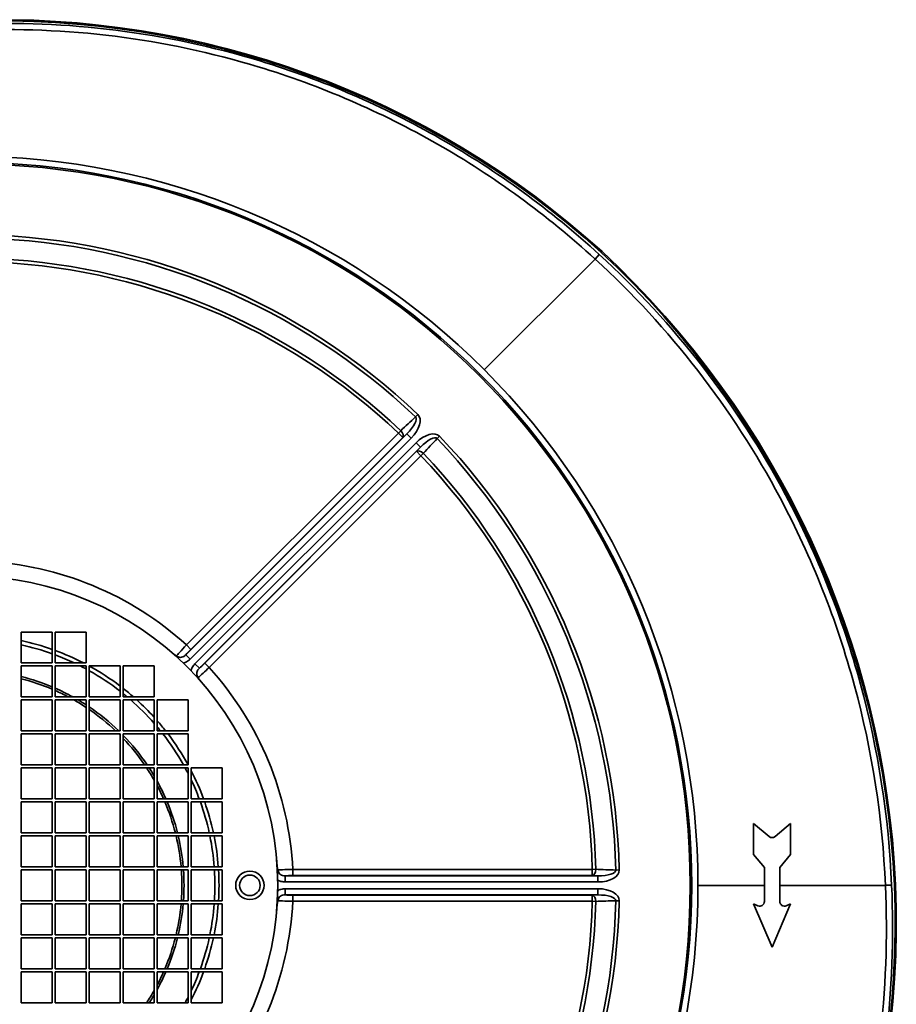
# Model space of a CAD drawing. Header units: millimetres. Extents: x 344 to 916, y 121 to 770.
# Tile 4 of 4: x 632 to 916, y 451 to 770. Entities that reach past the tile are written whole.
import ezdxf

# ---------------------------------------------------------------- set-up
doc = ezdxf.new("R2010")
doc.units = ezdxf.units.MM
doc.header["$LTSCALE"] = 3
doc.layers.add('Krawędzie widoczne(ISO)', color=7, linetype='Continuous', lineweight=35, true_color=0x262659)
doc.layers.add('Widoczne krawędzie styczne(ISO)', color=7, linetype='Continuous', lineweight=35, true_color=0x1a1a3e)

msp = doc.modelspace()

# ---------------------------------------------------------------- linework, layer by layer
at = {"layer": 'Krawędzie widoczne(ISO)'}
for p, q in [((632.4, 571.46), (642.4, 571.46)), ((632.4, 561.46), (632.4, 571.46)), ((642.4, 571.46), (642.4, 561.46)), ((643.4, 571.46), (653.4, 571.46)), ((643.4, 561.46), (643.4, 571.46)), ((653.4, 571.46), (653.4, 561.46)), ((642.4, 561.46), (632.4, 561.46)), ((653.4, 561.46), (643.4, 561.46)), ((632.4, 560.46), (642.4, 560.46)), ((632.4, 550.46), (632.4, 560.46)), ((642.4, 560.46), (642.4, 550.46)), ((643.4, 560.46), (653.4, 560.46)), ((643.4, 550.46), (643.4, 560.46)), ((653.4, 560.46), (653.4, 550.46)), ((654.4, 560.46), (664.4, 560.46)), ((654.4, 550.46), (654.4, 560.46)), ((664.4, 560.46), (664.4, 550.46)), ((665.4, 560.46), (675.4, 560.46)), ((665.4, 550.46), (665.4, 560.46)), ((675.4, 560.46), (675.4, 550.46)), ((642.4, 550.46), (632.4, 550.46)), ((632.4, 549.46), (642.4, 549.46)), ((632.4, 539.46), (632.4, 549.46)), ((642.4, 549.46), (642.4, 539.46)), ((653.4, 550.46), (643.4, 550.46)), ((643.4, 549.46), (653.4, 549.46)), ((643.4, 539.46), (643.4, 549.46)), ((653.4, 549.46), (653.4, 539.46)), ((664.4, 550.46), (654.4, 550.46)), ((654.4, 549.46), (664.4, 549.46)), ((654.4, 539.46), (654.4, 549.46)), ((664.4, 549.46), (664.4, 539.46)), ((675.4, 550.46), (665.4, 550.46)), ((665.4, 549.46), (675.4, 549.46)), ((665.4, 539.46), (665.4, 549.46)), ((675.4, 549.46), (675.4, 539.46)), ((676.4, 549.46), (686.4, 549.46)), ((676.4, 539.46), (676.4, 549.46)), ((686.4, 549.46), (686.4, 539.46)), ((642.4, 539.46), (632.4, 539.46)), ((653.4, 539.46), (643.4, 539.46)), ((664.4, 539.46), (654.4, 539.46)), ((675.4, 539.46), (665.4, 539.46)), ((686.4, 539.46), (676.4, 539.46)), ((632.4, 538.46), (642.4, 538.46)), ((632.4, 528.46), (632.4, 538.46)), ((642.4, 538.46), (642.4, 528.46)), ((643.4, 538.46), (653.4, 538.46)), ((643.4, 528.46), (643.4, 538.46)), ((653.4, 538.46), (653.4, 528.46)), ((654.4, 538.46), (664.4, 538.46)), ((654.4, 528.46), (654.4, 538.46)), ((664.4, 538.46), (664.4, 528.46)), ((665.4, 538.46), (675.4, 538.46)), ((665.4, 528.46), (665.4, 538.46)), ((675.4, 538.46), (675.4, 528.46)), ((676.4, 538.46), (686.4, 538.46)), ((676.4, 528.46), (676.4, 538.46)), ((686.4, 538.46), (686.4, 528.46)), ((642.4, 528.46), (632.4, 528.46)), ((632.4, 527.46), (642.4, 527.46)), ((632.4, 517.46), (632.4, 527.46)), ((642.4, 527.46), (642.4, 517.46)), ((653.4, 528.46), (643.4, 528.46)), ((643.4, 527.46), (653.4, 527.46)), ((643.4, 517.46), (643.4, 527.46)), ((653.4, 527.46), (653.4, 517.46)), ((664.4, 528.46), (654.4, 528.46)), ((654.4, 527.46), (664.4, 527.46)), ((654.4, 517.46), (654.4, 527.46)), ((664.4, 527.46), (664.4, 517.46)), ((675.4, 528.46), (665.4, 528.46)), ((665.4, 527.46), (675.4, 527.46)), ((665.4, 517.46), (665.4, 527.46)), ((675.4, 527.46), (675.4, 517.46)), ((686.4, 528.46), (676.4, 528.46)), ((676.4, 527.46), (686.4, 527.46)), ((676.4, 517.46), (676.4, 527.46)), ((686.4, 527.46), (686.4, 517.46)), ((687.4, 527.46), (697.4, 527.46)), ((687.4, 517.46), (687.4, 527.46)), ((697.4, 527.46), (697.4, 517.46)), ((642.4, 517.46), (632.4, 517.46)), ((632.4, 516.46), (642.4, 516.46)), ((632.4, 506.46), (632.4, 516.46)), ((642.4, 516.46), (642.4, 506.46)), ((653.4, 517.46), (643.4, 517.46)), ((643.4, 516.46), (653.4, 516.46)), ((643.4, 506.46), (643.4, 516.46)), ((653.4, 516.46), (653.4, 506.46)), ((664.4, 517.46), (654.4, 517.46)), ((654.4, 516.46), (664.4, 516.46)), ((654.4, 506.46), (654.4, 516.46)), ((664.4, 516.46), (664.4, 506.46)), ((675.4, 517.46), (665.4, 517.46)), ((665.4, 516.46), (675.4, 516.46)), ((665.4, 506.46), (665.4, 516.46)), ((675.4, 516.46), (675.4, 506.46)), ((686.4, 517.46), (676.4, 517.46)), ((676.4, 516.46), (686.4, 516.46)), ((676.4, 506.46), (676.4, 516.46)), ((686.4, 516.46), (686.4, 506.46)), ((697.4, 517.46), (687.4, 517.46)), ((687.4, 516.46), (697.4, 516.46)), ((687.4, 506.46), (687.4, 516.46)), ((697.4, 516.46), (697.4, 506.46)), ((869.4, 499.46), (869.4, 509.46)), ((869.4, 509.46), (874.44, 505.26)), ((876.36, 505.26), (881.4, 509.46)), ((881.4, 509.46), (881.4, 499.46)), ((642.4, 506.46), (632.4, 506.46)), ((632.4, 505.46), (642.4, 505.46)), ((632.4, 495.46), (632.4, 505.46)), ((642.4, 505.46), (642.4, 495.46)), ((653.4, 506.46), (643.4, 506.46)), ((643.4, 505.46), (653.4, 505.46)), ((643.4, 495.46), (643.4, 505.46)), ((653.4, 505.46), (653.4, 495.46)), ((664.4, 506.46), (654.4, 506.46)), ((654.4, 505.46), (664.4, 505.46)), ((654.4, 495.46), (654.4, 505.46)), ((664.4, 505.46), (664.4, 495.46)), ((675.4, 506.46), (665.4, 506.46)), ((665.4, 505.46), (675.4, 505.46)), ((665.4, 495.46), (665.4, 505.46)), ((675.4, 505.46), (675.4, 495.46)), ((686.4, 506.46), (676.4, 506.46)), ((676.4, 505.46), (686.4, 505.46)), ((676.4, 495.46), (676.4, 505.46)), ((686.4, 505.46), (686.4, 495.46)), ((697.4, 506.46), (687.4, 506.46)), ((687.4, 505.46), (697.4, 505.46)), ((687.4, 495.46), (687.4, 505.46)), ((697.4, 505.46), (697.4, 495.46)), ((872.9, 495.26), (869.4, 499.46)), ((881.4, 499.46), (877.9, 495.26)), ((642.4, 495.46), (632.4, 495.46)), ((632.4, 484.46), (632.4, 494.46)), ((632.4, 494.46), (642.4, 494.46)), ((642.4, 494.46), (642.4, 484.46)), ((653.4, 495.46), (643.4, 495.46)), ((643.4, 484.46), (643.4, 494.46)), ((643.4, 494.46), (653.4, 494.46)), ((653.4, 494.46), (653.4, 484.46)), ((664.4, 495.46), (654.4, 495.46)), ((654.4, 484.46), (654.4, 494.46)), ((654.4, 494.46), (664.4, 494.46)), ((664.4, 494.46), (664.4, 484.46)), ((675.4, 495.46), (665.4, 495.46)), ((665.4, 484.46), (665.4, 494.46)), ((665.4, 494.46), (675.4, 494.46)), ((675.4, 494.46), (675.4, 484.46)), ((686.4, 495.46), (676.4, 495.46)), ((676.4, 494.46), (686.4, 494.46)), ((676.4, 484.46), (676.4, 494.46)), ((686.4, 494.46), (686.4, 484.46)), ((697.4, 495.46), (687.4, 495.46)), ((687.4, 484.46), (687.4, 494.46)), ((687.4, 494.46), (697.4, 494.46)), ((697.4, 494.46), (697.4, 484.46)), ((872.9, 484.23), (872.9, 495.26)), ((877.9, 495.26), (877.9, 484.23)), ((642.4, 484.46), (632.4, 484.46)), ((653.4, 484.46), (643.4, 484.46)), ((664.4, 484.46), (654.4, 484.46)), ((675.4, 484.46), (665.4, 484.46)), ((686.4, 484.46), (676.4, 484.46)), ((697.4, 484.46), (687.4, 484.46)), ((632.4, 473.46), (632.4, 483.46)), ((632.4, 483.46), (642.4, 483.46)), ((642.4, 483.46), (642.4, 473.46)), ((643.4, 473.46), (643.4, 483.46)), ((643.4, 483.46), (653.4, 483.46)), ((653.4, 483.46), (653.4, 473.46)), ((654.4, 473.46), (654.4, 483.46)), ((654.4, 483.46), (664.4, 483.46)), ((664.4, 483.46), (664.4, 473.46)), ((665.4, 473.46), (665.4, 483.46)), ((665.4, 483.46), (675.4, 483.46)), ((675.4, 483.46), (675.4, 473.46)), ((676.4, 473.46), (676.4, 483.46)), ((676.4, 483.46), (686.4, 483.46)), ((686.4, 483.46), (686.4, 473.46)), ((687.4, 473.46), (687.4, 483.46)), ((687.4, 483.46), (697.4, 483.46)), ((697.4, 483.46), (697.4, 473.46)), ((869.4, 483.46), (870.8, 482.85)), ((875.4, 469.46), (869.4, 483.46)), ((881.4, 483.46), (875.4, 469.46)), ((879.99, 482.85), (881.4, 483.46)), ((642.4, 473.46), (632.4, 473.46)), ((632.4, 462.46), (632.4, 472.46)), ((632.4, 472.46), (642.4, 472.46)), ((642.4, 472.46), (642.4, 462.46)), ((653.4, 473.46), (643.4, 473.46)), ((643.4, 462.46), (643.4, 472.46)), ((643.4, 472.46), (653.4, 472.46)), ((653.4, 472.46), (653.4, 462.46)), ((664.4, 473.46), (654.4, 473.46)), ((654.4, 462.46), (654.4, 472.46)), ((654.4, 472.46), (664.4, 472.46)), ((664.4, 472.46), (664.4, 462.46)), ((675.4, 473.46), (665.4, 473.46)), ((665.4, 462.46), (665.4, 472.46)), ((665.4, 472.46), (675.4, 472.46)), ((675.4, 472.46), (675.4, 462.46)), ((686.4, 473.46), (676.4, 473.46)), ((676.4, 462.46), (676.4, 472.46)), ((676.4, 472.46), (686.4, 472.46)), ((686.4, 472.46), (686.4, 462.46)), ((697.4, 473.46), (687.4, 473.46)), ((687.4, 462.46), (687.4, 472.46)), ((687.4, 472.46), (697.4, 472.46)), ((697.4, 472.46), (697.4, 462.46)), ((642.4, 462.46), (632.4, 462.46)), ((653.4, 462.46), (643.4, 462.46)), ((664.4, 462.46), (654.4, 462.46)), ((675.4, 462.46), (665.4, 462.46)), ((686.4, 462.46), (676.4, 462.46)), ((697.4, 462.46), (687.4, 462.46)), ((632.4, 451.46), (632.4, 461.46)), ((632.4, 461.46), (642.4, 461.46)), ((642.4, 461.46), (642.4, 451.46)), ((643.4, 451.46), (643.4, 461.46)), ((643.4, 461.46), (653.4, 461.46)), ((653.4, 461.46), (653.4, 451.46)), ((654.4, 461.46), (664.4, 461.46)), ((654.4, 451.46), (654.4, 461.46)), ((664.4, 461.46), (664.4, 451.46)), ((665.4, 451.46), (665.4, 461.46)), ((665.4, 461.46), (675.4, 461.46)), ((675.4, 461.46), (675.4, 451.46)), ((676.4, 451.46), (676.4, 461.46)), ((676.4, 461.46), (686.4, 461.46)), ((686.4, 461.46), (686.4, 451.46)), ((687.4, 451.46), (687.4, 461.46)), ((687.4, 461.46), (697.4, 461.46)), ((697.4, 461.46), (697.4, 451.46)), ((642.4, 451.46), (632.4, 451.46)), ((653.4, 451.46), (643.4, 451.46)), ((664.4, 451.46), (654.4, 451.46)), ((675.4, 451.46), (665.4, 451.46)), ((686.4, 451.46), (676.4, 451.46)), ((697.4, 451.46), (687.4, 451.46))]:
    msp.add_line(p, q, dxfattribs=at)
for centre, radius in [((615.4, 489.46), 233.5), ((615.4, 489.46), 100), ((706.4, 489.46), 4.6), ((706.4, 489.46), 3.32)]:
    msp.add_circle(centre, radius, dxfattribs=at)
for centre, radius, start, end in [((625.71, 479.64), 290, 47.8382, 92.0626), ((625.71, 479.64), 289.64, 47.8387, 92.0622), ((615.4, 489.46), 234, 45, 90), ((615.74, 475.23), 299.64, 2.7435, 46.9919), ((615.74, 475.23), 300, 2.7431, 46.9924), ((615.4, 489.46), 234, 0, 45), ((615.4, 489.46), 81, 70.5288, 77.8849), ((615.4, 489.46), 81, 62.734, 69.7767), ((615.4, 489.46), 81, 52.7756, 61.2178), ((615.4, 489.46), 69, 66.9643, 75.7368), ((615.4, 489.46), 69, 62.1358, 66.0589), ((615.4, 489.46), 81, 48.8584, 51.8819), ((615.4, 489.46), 69, 56.5833, 60.4082), ((615.4, 489.46), 81, 42.2054, 47.7946), ((615.4, 489.46), 69, 46.4387, 55.5826), ((615.4, 489.46), 81, 38.1181, 41.1416), ((615.4, 489.46), 69, 44.7533, 45.2467), ((615.4, 489.46), 69, 34.4174, 43.5613), ((615.4, 489.46), 81, 28.7822, 37.2244), ((615.4, 489.46), 69, 29.5918, 33.4167), ((615.4, 489.46), 81, 20.2233, 27.266), ((615.4, 489.46), 69, 23.9411, 27.8642), ((615.4, 489.46), 69, 14.2632, 23.0357), ((615.4, 489.46), 81, 12.1151, 19.4712), ((615.4, 489.46), 69, 4.9885, 13.408), ((615.4, 489.46), 81, 4.248, 11.3926), ((875.4, 506.41), 1.5, 230.1944, 309.8056), ((615.4, 489.46), 69, 355.8445, 4.1555), ((615.4, 489.46), 81, 356.461, 3.539), ((615.4, 489.46), 234, 315, 0), ((604.6, 478.1), 310.64, 317.9065, 2.1153), ((604.6, 478.1), 311, 317.906, 2.1157), ((615.4, 489.46), 69, 346.592, 355.0115), ((615.4, 489.46), 81, 348.6074, 355.752), ((871.4, 484.23), 1.5, 246.8014, 0), ((879.4, 484.23), 1.5, 180, 293.1986), ((615.4, 489.46), 69, 336.9643, 345.7368), ((615.4, 489.46), 81, 340.5288, 347.8849), ((615.4, 489.46), 69, 332.1358, 336.0589), ((615.4, 489.46), 81, 332.734, 339.7767), ((615.4, 489.46), 69, 326.5833, 330.4082)]:
    msp.add_arc(centre, radius, start, end, dxfattribs=at)
for points, knots in [([(682.66, 563.73), (682.61, 563.76), (682.55, 563.79), (682.49, 563.83), (682.44, 563.86), (682.38, 563.89), (682.33, 563.93), (682.27, 563.96), (682.22, 564), (682.16, 564.04), (682.11, 564.07), (682.05, 564.11), (682, 564.15), (681.94, 564.19), (681.89, 564.23), (681.83, 564.27), (681.77, 564.31), (681.72, 564.35), (681.66, 564.4), (681.63, 564.42), (681.6, 564.44), (681.57, 564.47), (681.53, 564.5), (681.49, 564.53), (681.46, 564.56), (681.43, 564.58), (681.41, 564.6), (681.38, 564.62), (681.33, 564.66), (681.27, 564.71), (681.21, 564.76), (681.16, 564.8), (681.1, 564.85), (681.04, 564.9), (680.99, 564.95), (680.93, 565), (680.87, 565.05), (680.83, 565.08), (680.79, 565.11), (680.76, 565.14), (680.7, 565.19), (680.64, 565.24), (680.58, 565.29), (680.53, 565.34), (680.47, 565.39), (680.41, 565.44), (680.35, 565.49), (680.3, 565.54), (680.24, 565.58), (680.2, 565.62), (680.17, 565.65), (680.13, 565.68)], [-0.0007501, -0.0007501, -0.0007501, -0.0007501, 0.0242766, 0.0242766, 0.0242766, 0.0487751, 0.0487751, 0.0487751, 0.073122, 0.073122, 0.073122, 0.0967457, 0.0967457, 0.0967457, 0.1217459, 0.1217459, 0.1217459, 0.1463437, 0.1463437, 0.1463437, 0.1597, 0.1597, 0.1597, 0.1760804, 0.1760804, 0.1760804, 0.1867223, 0.1867223, 0.1867223, 0.2106525, 0.2106525, 0.2106525, 0.2346742, 0.2346742, 0.2346742, 0.2588398, 0.2588398, 0.2588398, 0.274306, 0.274306, 0.274306, 0.2979983, 0.2979983, 0.2979983, 0.3213728, 0.3213728, 0.3213728, 0.3442031, 0.3442031, 0.3442031, 0.3585592, 0.3585592, 0.3585592, 0.3585592]), ([(691.62, 554.19), (691.57, 554.25), (691.52, 554.31), (691.47, 554.36), (691.42, 554.42), (691.37, 554.48), (691.32, 554.54), (691.27, 554.59), (691.22, 554.65), (691.17, 554.71), (691.14, 554.75), (691.11, 554.78), (691.08, 554.82), (691.03, 554.88), (690.98, 554.93), (690.93, 554.99), (690.88, 555.05), (690.84, 555.1), (690.79, 555.16), (690.76, 555.2), (690.73, 555.24), (690.7, 555.27), (690.65, 555.33), (690.6, 555.39), (690.56, 555.44), (690.54, 555.47), (690.52, 555.49), (690.5, 555.52), (690.45, 555.57), (690.41, 555.63), (690.36, 555.69), (690.32, 555.74), (690.28, 555.8), (690.24, 555.85), (690.19, 555.91), (690.15, 555.97), (690.11, 556.02), (690.1, 556.04), (690.09, 556.05), (690.09, 556.06), (690.05, 556.12), (690.01, 556.17), (689.97, 556.23), (689.94, 556.28), (689.9, 556.34), (689.87, 556.39), (689.83, 556.45), (689.8, 556.5), (689.77, 556.56), (689.73, 556.61), (689.7, 556.67), (689.67, 556.73)], [0, 0, 0, 0, 0.0225537, 0.0225537, 0.0225537, 0.0454442, 0.0454442, 0.0454442, 0.068804, 0.068804, 0.068804, 0.0835673, 0.0835673, 0.0835673, 0.1070643, 0.1070643, 0.1070643, 0.1305058, 0.1305058, 0.1305058, 0.1461978, 0.1461978, 0.1461978, 0.1704381, 0.1704381, 0.1704381, 0.1809951, 0.1809951, 0.1809951, 0.2050974, 0.2050974, 0.2050974, 0.2294378, 0.2294378, 0.2294378, 0.2539901, 0.2539901, 0.2539901, 0.2596822, 0.2596822, 0.2596822, 0.2836717, 0.2836717, 0.2836717, 0.3075142, 0.3075142, 0.3075142, 0.3315773, 0.3315773, 0.3315773, 0.3563831, 0.3563831, 0.3563831, 0.3563831]), ([(715.48, 494.41), (715.46, 494.47), (715.45, 494.54), (715.43, 494.6), (715.41, 494.66), (715.4, 494.73), (715.38, 494.79), (715.37, 494.85), (715.35, 494.92), (715.34, 494.98), (715.33, 495.05), (715.32, 495.11), (715.31, 495.17), (715.29, 495.24), (715.28, 495.31), (715.27, 495.38), (715.26, 495.45), (715.25, 495.52), (715.24, 495.59), (715.24, 495.63), (715.23, 495.67), (715.23, 495.71), (715.22, 495.75), (715.22, 495.8), (715.21, 495.85), (715.21, 495.88), (715.2, 495.91), (715.2, 495.95), (715.19, 496.02), (715.19, 496.09), (715.18, 496.16), (715.17, 496.23), (715.17, 496.31), (715.16, 496.38), (715.15, 496.46), (715.15, 496.53), (715.14, 496.61), (715.14, 496.66), (715.13, 496.71), (715.13, 496.76), (715.12, 496.83), (715.12, 496.91), (715.11, 496.98), (715.11, 497.06), (715.1, 497.14), (715.09, 497.21), (715.09, 497.29), (715.08, 497.36), (715.08, 497.44), (715.07, 497.48), (715.07, 497.53), (715.07, 497.58)], [-0.0007483, -0.0007483, -0.0007483, -0.0007483, 0.024279, 0.024279, 0.024279, 0.0487778, 0.0487778, 0.0487778, 0.073124, 0.073124, 0.073124, 0.0967457, 0.0967457, 0.0967457, 0.1217468, 0.1217468, 0.1217468, 0.1463479, 0.1463479, 0.1463479, 0.1596999, 0.1596999, 0.1596999, 0.1760792, 0.1760792, 0.1760792, 0.1867222, 0.1867222, 0.1867222, 0.2106546, 0.2106546, 0.2106546, 0.2346765, 0.2346765, 0.2346765, 0.2588394, 0.2588394, 0.2588394, 0.274306, 0.274306, 0.274306, 0.2979925, 0.2979925, 0.2979925, 0.3213605, 0.3213605, 0.3213605, 0.3441841, 0.3441841, 0.3441841, 0.3585591, 0.3585591, 0.3585591, 0.3585591]), ([(715.07, 481.34), (715.07, 481.41), (715.08, 481.49), (715.08, 481.56), (715.09, 481.64), (715.09, 481.71), (715.1, 481.79), (715.11, 481.86), (715.11, 481.94), (715.12, 482.02), (715.12, 482.06), (715.13, 482.11), (715.13, 482.16), (715.14, 482.23), (715.14, 482.31), (715.15, 482.38), (715.15, 482.46), (715.16, 482.53), (715.17, 482.6), (715.17, 482.65), (715.18, 482.7), (715.18, 482.75), (715.19, 482.82), (715.19, 482.9), (715.2, 482.97), (715.2, 483), (715.21, 483.03), (715.21, 483.06), (715.22, 483.14), (715.23, 483.21), (715.24, 483.28), (715.25, 483.35), (715.26, 483.42), (715.27, 483.49), (715.28, 483.56), (715.29, 483.62), (715.3, 483.69), (715.3, 483.71), (715.3, 483.72), (715.31, 483.74), (715.32, 483.81), (715.33, 483.87), (715.34, 483.94), (715.35, 484), (715.37, 484.06), (715.38, 484.13), (715.4, 484.19), (715.41, 484.25), (715.43, 484.32), (715.45, 484.38), (715.46, 484.44), (715.48, 484.5)], [0, 0, 0, 0, 0.0225524, 0.0225524, 0.0225524, 0.045442, 0.045442, 0.045442, 0.0688014, 0.0688014, 0.0688014, 0.0835673, 0.0835673, 0.0835673, 0.1070616, 0.1070616, 0.1070616, 0.1305006, 0.1305006, 0.1305006, 0.1461978, 0.1461978, 0.1461978, 0.1704381, 0.1704381, 0.1704381, 0.1809962, 0.1809962, 0.1809962, 0.2051008, 0.2051008, 0.2051008, 0.2294416, 0.2294416, 0.2294416, 0.2539917, 0.2539917, 0.2539917, 0.2596822, 0.2596822, 0.2596822, 0.2836717, 0.2836717, 0.2836717, 0.3075146, 0.3075146, 0.3075146, 0.3315775, 0.3315775, 0.3315775, 0.3563814, 0.3563814, 0.3563814, 0.3563814])]:
    msp.add_open_spline(points, degree=3, knots=knots, dxfattribs=at)
at = {"layer": 'Widoczne krawędzie styczne(ISO)'}
for p, q in [((817.36, 691.42), (818.11, 692.18)), ((819.46, 693.65), (818.11, 692.18)), ((820.37, 694.61), (820.12, 694.34)), ((782.27, 656.33), (817.36, 691.42)), ((780.5, 654.57), (780.86, 654.92)), ((759.98, 641.06), (760.75, 641.86)), ((757.2, 635.65), (685.66, 564.1)), ((754.46, 635.82), (685.9, 567.26)), ((687.07, 562.69), (758.61, 634.24)), ((687.32, 565.85), (755.87, 634.41)), ((755.23, 636.62), (754.46, 635.82)), ((754.46, 635.82), (755.87, 634.41)), ((755.87, 634.41), (757.2, 635.65)), ((757.2, 635.65), (758.61, 634.24)), ((767, 634.05), (767.8, 634.81)), ((760.17, 632.68), (688.63, 561.13)), ((690.04, 559.72), (761.59, 631.26)), ((761.59, 631.26), (760.17, 632.68)), ((761.59, 631.26), (760.35, 629.94)), ((760.35, 629.94), (691.79, 561.38)), ((693.2, 559.97), (761.76, 628.52)), ((760.35, 629.94), (761.76, 628.52)), ((761.76, 628.52), (762.56, 629.29)), ((685.9, 567.26), (687.32, 565.85)), ((687.07, 562.69), (685.66, 564.1)), ((690.04, 559.72), (688.63, 561.13)), ((691.79, 561.38), (693.2, 559.97)), ((720.27, 494.62), (720.27, 492.62)), ((817.22, 494.62), (720.27, 494.62)), ((818.33, 494.65), (817.22, 494.62)), ((817.22, 494.62), (817.22, 492.62)), ((824.83, 494.42), (825.94, 494.44)), ((717.86, 490.56), (717.86, 492.56)), ((819.04, 492.56), (717.86, 492.56)), ((720.27, 492.62), (817.22, 492.62)), ((817.22, 492.62), (819.04, 492.56)), ((819.04, 492.56), (819.04, 490.56)), ((717.86, 490.56), (819.04, 490.56)), ((819.04, 488.36), (717.86, 488.36)), ((717.86, 486.36), (717.86, 488.36)), ((819.04, 486.36), (819.04, 488.36)), ((848.9, 489.46), (849.4, 489.46)), ((851.4, 489.46), (872.9, 489.46)), ((915.39, 489.58), (915.03, 489.57)), ((717.86, 486.36), (819.04, 486.36)), ((817.22, 486.29), (720.27, 486.29)), ((720.27, 486.29), (720.27, 484.3)), ((819.04, 486.36), (817.22, 486.29)), ((817.22, 486.29), (817.22, 484.3)), ((824.83, 484.5), (825.94, 484.47)), ((720.27, 484.3), (817.22, 484.3)), ((817.22, 484.3), (818.33, 484.27))]:
    msp.add_line(p, q, dxfattribs=at)
for radius, start, end in [(236, 45, 90), (209.5, 46.3565, 88.6435), (210.61, 46.3565, 88.6435), (203, 46.4645, 88.5355), (201.89, 46.4645, 88.5355), (236, 0, 45), (210.61, 1.3565, 43.6435), (209.5, 1.3565, 43.6435), (201.89, 1.4645, 43.5355), (203, 1.4645, 43.5355), (105, 47.8168, 87.1832), (79.68, 70.1934, 77.6814), (79.68, 64.6339, 69.4273), (79.68, 61.5173, 63.0041), (79.68, 52.0523, 60.696), (105, 2.8168, 42.1832), (69.68, 67.2032, 75.8797), (69.68, 61.0903, 66.3083), (79.68, 49.9551, 51.1347), (69.68, 56.9534, 59.4327), (79.68, 41.1499, 48.8501), (69.68, 45.8507, 55.967), (79.68, 38.8653, 40.0449), (69.68, 34.033, 44.1493), (79.68, 29.304, 37.9477), (69.68, 30.5673, 33.0466), (79.68, 26.9959, 28.4827), (69.68, 23.6917, 28.9097), (79.68, 20.5727, 25.3661), (69.68, 14.1203, 22.7968), (79.68, 12.3186, 19.8066), (69.68, 4.9395, 13.274), (79.68, 4.3184, 11.5836), (69.68, 355.8853, 4.1147), (79.68, 356.4024, 3.5976), (236, 315, 0), (209.5, 316.3565, 358.6435), (210.61, 316.3565, 358.6435), (69.68, 346.726, 355.0605), (105, 317.8168, 357.1832), (79.68, 348.4164, 355.6816), (201.89, 316.4645, 358.5355), (203, 316.4645, 358.5355), (69.68, 337.2032, 345.8797), (79.68, 340.1934, 347.6814), (69.68, 331.0903, 336.3083), (79.68, 334.6339, 339.4273), (69.68, 326.9534, 329.4327), (79.68, 331.5173, 333.0041)]:
    msp.add_arc((615.4, 489.46), radius, start, end, dxfattribs=at)
for centre, major_axis, ratio, start_param, end_param in [((755.56, 636.84), (4.47, 4.17), 0.327236, 4.775396, 6.315659), ((755.56, 636.85), (-5.28, -4.92), 0.554027, 1.633787, 3.174083), ((754.46, 635.82), (1.36, -1.46), 0.553998, 0.062906, 1.60431), ((762.78, 629.62), (4.92, 5.28), 0.554027, 6.250695, 7.790991), ((762.78, 629.62), (4.17, 4.47), 0.327236, 6.250712, 7.790975), ((761.76, 628.52), (-1.46, 1.36), 0.553998, 4.678876, 6.220279), ((687.43, 565.74), (-2.12, -2.12), 0.052341, 4.714955, 5.64618), ((691.68, 561.49), (2.12, 2.12), 0.052341, 3.778598, 4.709823), ((817.22, 494.62), (-0.07, -2), 0.553998, 0.062906, 1.60431), ((818.73, 494.57), (-7.22, 0.25), 0.554027, 1.633787, 3.174083), ((818.73, 494.57), (6.11, -0.21), 0.327236, 4.775396, 6.315659), ((720.28, 492.46), (-3, 0), 0.052341, 4.714955, 5.64618), ((818.73, 484.35), (-7.22, -0.25), 0.554027, 3.109102, 4.649398), ((720.28, 486.45), (3, 0), 0.052341, 3.778598, 4.709823), ((817.22, 484.3), (-0.07, 2), 0.553998, 4.678876, 6.220279), ((818.73, 484.35), (6.11, 0.21), 0.327236, 6.250712, 7.790975)]:
    msp.add_ellipse(centre, major_axis=major_axis, ratio=ratio, start_param=start_param, end_param=end_param, dxfattribs=at)
for points, knots in [([(819.46, 693.65), (803.79, 707.99), (769.27, 733.19), (715.29, 756.48), (663.17, 767.6), (631.22, 768.87), (615.31, 768.14)], [0, 0, 0, 0, 6.372206, 12.744411, 17.523565, 22.302124, 22.302124, 22.302124, 22.302124]), ([(615.4, 766.15), (631.19, 766.87), (662.92, 765.61), (714.67, 754.57), (768.27, 731.44), (802.55, 706.42), (818.11, 692.18)], [-22.302583, -22.302583, -22.302583, -22.302583, -17.523565, -12.744411, -6.372206, 0, 0, 0, 0]), ([(818.11, 692.18), (830.2, 681.12), (852.46, 656.93), (882.2, 610.92), (904.43, 554.71), (911.15, 511.28), (912.08, 489.46)], [-23.087149, -23.087149, -23.087149, -23.087149, -18.139903, -13.192657, -6.596328, 0, 0, 0, 0]), ([(914.08, 489.55), (913.14, 511.51), (906.38, 555.24), (884, 611.83), (854.05, 658.16), (831.63, 682.52), (819.46, 693.65)], [0.000428, 0.000428, 0.000428, 0.000428, 6.596328, 13.192657, 18.139903, 23.087149, 23.087149, 23.087149, 23.087149]), ([(685.9, 567.26), (685.06, 566.39), (683.6, 564.83), (682.83, 563.94), (682.66, 563.73)], [-1.8760534, -1.8760534, -1.8760534, -1.8760534, -1.6573362, -1.4939661, -1.4939661, -1.4939661, -1.4939661]), ([(685.66, 564.1), (685.43, 563.87), (685.22, 563.69), (684.99, 563.55), (684.77, 563.42), (684.53, 563.33), (684.29, 563.28), (684.29, 563.28), (684.28, 563.28), (684.28, 563.28), (683.79, 563.19), (683.29, 563.29), (682.89, 563.55), (682.81, 563.61), (682.74, 563.67), (682.66, 563.73)], [-0.6323298, -0.6323298, -0.6323298, -0.6323298, -0.488725, -0.488725, -0.488725, -0.34799, -0.34799, -0.34799, -0.3451203, -0.3451203, -0.3451203, -0.0579107, -0.0579107, -0.0579107, 0.0000827, 0.0000827, 0.0000827, 0.0000827]), ([(684.84, 561.41), (685.22, 561.5), (686.04, 561.81), (686.73, 562.35), (687.07, 562.69)], [0.3717165, 0.3717165, 0.3717165, 0.3717165, 0.488725, 0.6323298, 0.6323298, 0.6323298, 0.6323298]), ([(688.63, 561.13), (688.29, 560.79), (687.75, 560.1), (687.44, 559.28), (687.35, 558.9)], [-0.6323408, -0.6323408, -0.6323408, -0.6323408, -0.4887344, -0.3717055, -0.3717055, -0.3717055, -0.3717055]), ([(689.67, 556.73), (689.6, 556.8), (689.54, 556.87), (689.49, 556.95), (689.23, 557.35), (689.13, 557.86), (689.22, 558.34), (689.22, 558.35), (689.22, 558.35), (689.22, 558.36), (689.27, 558.59), (689.36, 558.83), (689.49, 559.05), (689.63, 559.28), (689.81, 559.5), (690.04, 559.72)], [-0.0000842, -0.0000842, -0.0000842, -0.0000842, 0.0579154, 0.0579154, 0.0579154, 0.3451281, 0.3451281, 0.3451281, 0.3480114, 0.3480114, 0.3480114, 0.4887344, 0.4887344, 0.4887344, 0.6323408, 0.6323408, 0.6323408, 0.6323408]), ([(689.67, 556.73), (689.94, 556.94), (690.54, 557.47), (691.3, 558.17), (691.88, 558.7), (692.54, 559.33), (693.2, 559.97)], [-1.6665882, -1.6665882, -1.6665882, -1.6665882, -1.4485702, -1.4485702, -1.4485702, -1.284501, -1.284501, -1.284501, -1.284501]), ([(720.27, 494.62), (719.05, 494.59), (716.92, 494.52), (715.74, 494.44), (715.48, 494.41)], [-1.8760534, -1.8760534, -1.8760534, -1.8760534, -1.6573362, -1.4939662, -1.4939662, -1.4939662, -1.4939662]), ([(717.86, 492.56), (717.54, 492.55), (717.26, 492.58), (717, 492.64), (716.75, 492.7), (716.52, 492.8), (716.32, 492.94), (716.31, 492.94), (716.31, 492.95), (716.3, 492.95), (715.9, 493.23), (715.62, 493.66), (715.52, 494.12), (715.5, 494.22), (715.49, 494.31), (715.48, 494.41)], [-0.6323298, -0.6323298, -0.6323298, -0.6323298, -0.4887252, -0.4887252, -0.4887252, -0.3479838, -0.3479838, -0.3479838, -0.3451207, -0.3451207, -0.3451207, -0.0579117, -0.0579117, -0.0579117, 0.0000859, 0.0000859, 0.0000859, 0.0000859]), ([(715.38, 491.23), (715.71, 491.02), (716.51, 490.67), (717.38, 490.56), (717.86, 490.56)], [0.3717165, 0.3717165, 0.3717165, 0.3717165, 0.4887252, 0.6323298, 0.6323298, 0.6323298, 0.6323298]), ([(717.86, 488.36), (717.38, 488.36), (716.51, 488.25), (715.71, 487.89), (715.38, 487.68)], [-0.6323408, -0.6323408, -0.6323408, -0.6323408, -0.4887347, -0.3717058, -0.3717058, -0.3717058, -0.3717058]), ([(912.08, 489.46), (912.88, 472.51), (911.56, 438.47), (899.78, 382.93), (875.03, 325.41), (848.22, 288.6), (832.96, 271.89)], [-23.91548, -23.91548, -23.91548, -23.91548, -18.790834, -13.666061, -6.833031, 0, 0, 0, 0]), ([(834.44, 270.54), (849.8, 287.36), (876.78, 324.41), (901.7, 382.32), (913.56, 438.22), (914.89, 472.49), (914.08, 489.55)], [0, 0, 0, 0, 6.833031, 13.666061, 18.790834, 23.915052, 23.915052, 23.915052, 23.915052]), ([(877.9, 489.46), (881.23, 489.46), (884.56, 489.46), (887.9, 489.46), (890.16, 489.46), (892.41, 489.46), (894.67, 489.46), (896.76, 489.46), (898.84, 489.46), (900.77, 489.46), (901.93, 489.46), (903.04, 489.46), (904.05, 489.46), (905.51, 489.46), (906.78, 489.46), (907.81, 489.46), (908.69, 489.46), (909.39, 489.46), (909.87, 489.46), (910.2, 489.46), (910.43, 489.46), (910.56, 489.46)], [0.2386133, 0.2386133, 0.2386133, 0.2386133, 0.3223509, 0.3223509, 0.3223509, 0.3790807, 0.3790807, 0.3790807, 0.4314496, 0.4314496, 0.4314496, 0.4629989, 0.4629989, 0.4629989, 0.5081403, 0.5081403, 0.5081403, 0.5469023, 0.5469023, 0.5469023, 0.573237, 0.573237, 0.573237, 0.573237]), ([(910.56, 489.46), (910.62, 489.46), (910.65, 489.46), (910.67, 489.46), (910.72, 489.46), (910.76, 489.46), (910.81, 489.46), (911.23, 489.46), (911.66, 489.46), (912.08, 489.46)], [0.573237, 0.573237, 0.573237, 0.573237, 0.5848272, 0.5848272, 0.5848272, 0.6198417, 0.6198417, 0.6198417, 0.9251878, 0.9251878, 0.9251878, 0.9251878]), ([(912.08, 489.46), (912.1, 489.46), (912.4, 489.47), (912.86, 489.49), (913.2, 489.51), (913.64, 489.53), (914.08, 489.55)], [0, 0, 0, 0, 0.571429, 0.571429, 0.571429, 1, 1, 1, 1]), ([(715.48, 484.5), (715.49, 484.6), (715.5, 484.7), (715.52, 484.79), (715.62, 485.26), (715.9, 485.69), (716.3, 485.97), (716.31, 485.97), (716.31, 485.97), (716.32, 485.97), (716.52, 486.11), (716.75, 486.21), (717, 486.27), (717.26, 486.34), (717.54, 486.36), (717.86, 486.36)], [-0.0000874, -0.0000874, -0.0000874, -0.0000874, 0.0579164, 0.0579164, 0.0579164, 0.3451286, 0.3451286, 0.3451286, 0.3479739, 0.3479739, 0.3479739, 0.4887347, 0.4887347, 0.4887347, 0.6323408, 0.6323408, 0.6323408, 0.6323408]), ([(715.48, 484.5), (715.74, 484.47), (716.92, 484.39), (719.05, 484.32), (720.27, 484.3)], [-1.6665882, -1.6665882, -1.6665882, -1.6665882, -1.5032599, -1.284501, -1.284501, -1.284501, -1.284501])]:
    msp.add_open_spline(points, degree=3, knots=knots, dxfattribs=at)
for points in [[(759.98, 641.06), (758.4, 639.58), (756.81, 638.1), (755.23, 636.62)], [(762.56, 629.29), (764.04, 630.87), (765.52, 632.46), (767, 634.05)], [(824.83, 494.42), (822.67, 494.49), (820.5, 494.57), (818.33, 494.65)], [(818.33, 484.27), (820.5, 484.35), (822.67, 484.42), (824.83, 484.5)]]:
    msp.add_open_spline(points, degree=3, dxfattribs=at)

doc.saveas('drawing.dxf')
